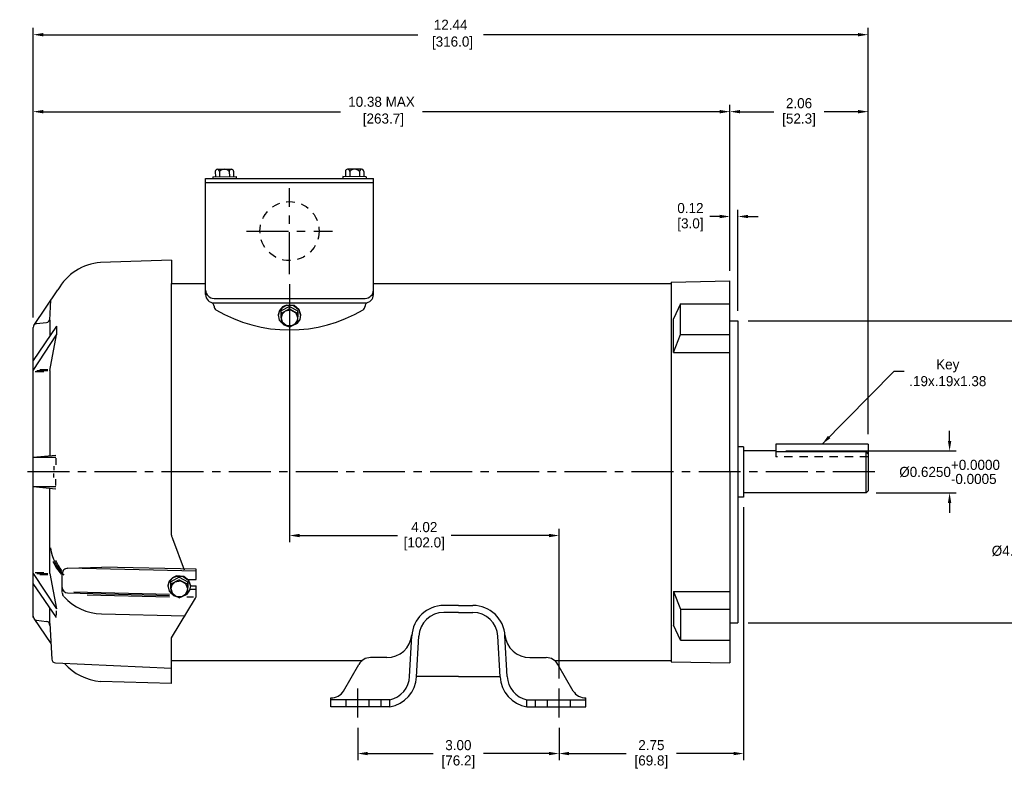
# Model space of a CAD drawing. Header units: inches. Extents: x 883.6 to 908.9, y 635.5 to 649.6.
# Tile 1 of 2: x 883.6 to 898.2, y 638.4 to 649.6. Entities that reach past the tile are written whole.
import ezdxf

# ---------------------------------------------------------------- set-up
doc = ezdxf.new("R2010")
doc.units = ezdxf.units.IN
doc.header["$LTSCALE"] = 0.5
doc.header["$MEASUREMENT"] = 0
doc.linetypes.add('CENTER', pattern=[2, 1.25, -0.25, 0.25, -0.25])
doc.linetypes.add('HIDDEN', pattern=[0.375, 0.25, -0.125])
for name, color, linetype in [('Centerline', 40, 'CENTER'), ('Dimensions', 140, 'Continuous'), ('Hidden', 102, 'HIDDEN')]:
    doc.layers.add(name, color=color, linetype=linetype)
doc.dimstyles.get("Standard").update_dxf_attribs({"dimtxt": 0.15, "dimasz": 0.15, "dimexe": 0.1, "dimexo": 0.15, "dimgap": 0.05, "dimtad": 0, "dimtih": 1, "dimtoh": 1, "dimrnd": 0.0005, "dimzin": 0, "dimdsep": 46, "dimtxsty": 'Standard', "dimcen": 0, "dimadec": 0, "dimazin": 0, "dimtfac": 1, "dimtofl": 0, "dimtmove": 0, "dimatfit": 3, "dimfxl": 0, "dimtolj": 1, "dimtzin": 0, "dimarcsym": 0})

# ---------------------------------------------------------------- blocks, each defined once
blk = doc.blocks.new('*D2')
at = {"layer": 'Defpoints', "color": 0}
for p in [(894.34, 642.463), (891.59, 639.176), (894.34, 638.641)]:
    blk.add_point(p, dxfattribs=at)
at = {"layer": 'Dimensions', "color": 0, "lineweight": -2}
for p, q in [((894.34, 642.313), (894.34, 638.541)), ((891.59, 639.026), (891.59, 638.541)), ((891.74, 638.641), (892.59, 638.641)), ((894.19, 638.641), (893.34, 638.641))]:
    blk.add_line(p, q, dxfattribs=at)
at = {"layer": 'Dimensions', "color": 0}
for points in [[(891.74, 638.666), (891.74, 638.616), (891.59, 638.641)], [(894.19, 638.666), (894.19, 638.616), (894.34, 638.641)]]:
    blk.add_solid(points, dxfattribs=at)
at = {"layer": 'Dimensions', "color": 0, "char_height": 0.15, "attachment_point": 5}
for s, insert in [('\\A1;2.75', (892.965, 638.766)), ('\\A1;[69.8]', (892.965, 638.516))]:
    blk.add_mtext(s, dxfattribs=dict(at, insert=insert))
blk = doc.blocks.new('*D3')
at = {"layer": 'Defpoints', "color": 0}
for p in [(888.59, 639.176), (891.59, 639.176), (891.59, 638.641)]:
    blk.add_point(p, dxfattribs=at)
at = {"layer": 'Dimensions', "color": 0, "lineweight": -2}
for p, q in [((888.59, 639.026), (888.59, 638.541)), ((891.59, 639.026), (891.59, 638.541)), ((888.74, 638.641), (889.715, 638.641)), ((891.44, 638.641), (890.465, 638.641))]:
    blk.add_line(p, q, dxfattribs=at)
at = {"layer": 'Dimensions', "color": 0}
for points in [[(888.74, 638.666), (888.74, 638.616), (888.59, 638.641)], [(891.44, 638.666), (891.44, 638.616), (891.59, 638.641)]]:
    blk.add_solid(points, dxfattribs=at)
at = {"layer": 'Dimensions', "color": 0, "char_height": 0.15, "attachment_point": 5}
for s, insert in [('\\A1;3.00', (890.09, 638.766)), ('\\A1;[76.2]', (890.09, 638.516))]:
    blk.add_mtext(s, dxfattribs=dict(at, insert=insert))
blk = doc.blocks.new('*D5')
at = {"layer": 'Defpoints', "color": 0}
for p in [(894.135, 646.644), (894.135, 645.683), (894.255, 645.088)]:
    blk.add_point(p, dxfattribs=at)
at = {"layer": 'Dimensions', "color": 0, "lineweight": -2}
for p, q in [((894.135, 645.833), (894.135, 646.744)), ((894.255, 645.238), (894.255, 646.744)), ((893.985, 646.644), (893.835, 646.644)), ((894.405, 646.644), (894.555, 646.644))]:
    blk.add_line(p, q, dxfattribs=at)
at = {"layer": 'Dimensions', "color": 0}
for points in [[(893.985, 646.669), (893.985, 646.619), (894.135, 646.644)], [(894.405, 646.669), (894.405, 646.619), (894.255, 646.644)]]:
    blk.add_solid(points, dxfattribs=at)
at = {"layer": 'Dimensions', "color": 0, "char_height": 0.15, "attachment_point": 5}
for s, insert in [('\\A1;0.12', (893.547, 646.769)), ('\\A1;[3.0]', (893.547, 646.519))]:
    blk.add_mtext(s, dxfattribs=dict(at, insert=insert))
blk = doc.blocks.new('*D6')
at = {"layer": 'Defpoints', "color": 0}
for p in [(894.135, 648.206), (894.135, 645.683), (896.195, 643.251)]:
    blk.add_point(p, dxfattribs=at)
at = {"layer": 'Dimensions', "color": 0, "lineweight": -2}
for p, q in [((894.135, 645.833), (894.135, 648.306)), ((894.285, 648.206), (894.79, 648.206)), ((896.045, 648.206), (895.54, 648.206)), ((896.195, 643.401), (896.195, 648.306))]:
    blk.add_line(p, q, dxfattribs=at)
at = {"layer": 'Dimensions', "color": 0}
for points in [[(894.285, 648.231), (894.285, 648.181), (894.135, 648.206)], [(896.045, 648.231), (896.045, 648.181), (896.195, 648.206)]]:
    blk.add_solid(points, dxfattribs=at)
at = {"layer": 'Dimensions', "color": 0, "char_height": 0.15, "attachment_point": 5}
for s, insert in [('\\A1;2.06', (895.165, 648.331)), ('\\A1;[52.3]', (895.165, 648.081))]:
    blk.add_mtext(s, dxfattribs=dict(at, insert=insert))
blk = doc.blocks.new('*D7')
at = {"layer": 'Defpoints', "color": 0}
for p in [(883.755, 648.206), (894.135, 645.683), (883.755, 644.988)]:
    blk.add_point(p, dxfattribs=at)
at = {"layer": 'Dimensions', "color": 0, "lineweight": -2}
for p, q in [((883.755, 645.138), (883.755, 648.306)), ((883.905, 648.206), (888.332, 648.206)), ((893.985, 648.206), (889.557, 648.206)), ((894.135, 645.833), (894.135, 648.306))]:
    blk.add_line(p, q, dxfattribs=at)
at = {"layer": 'Dimensions', "color": 0}
for points in [[(883.905, 648.231), (883.905, 648.181), (883.755, 648.206)], [(893.985, 648.231), (893.985, 648.181), (894.135, 648.206)]]:
    blk.add_solid(points, dxfattribs=at)
at = {"layer": 'Dimensions', "color": 0, "insert": (888.945, 648.206), "char_height": 0.15, "attachment_point": 5}
blk.add_mtext('\\A1;10.38 MAX\\P [263.7]', dxfattribs=at)
blk = doc.blocks.new('*D8')
at = {"layer": 'Defpoints', "color": 0}
for p in [(896.195, 649.353), (883.755, 644.988), (896.195, 643.251)]:
    blk.add_point(p, dxfattribs=at)
at = {"layer": 'Dimensions', "color": 0, "lineweight": -2}
for p, q in [((883.755, 645.138), (883.755, 649.453)), ((896.195, 643.401), (896.195, 649.453)), ((883.905, 649.353), (889.487, 649.353)), ((896.045, 649.353), (890.462, 649.353))]:
    blk.add_line(p, q, dxfattribs=at)
at = {"layer": 'Dimensions', "color": 0}
for points in [[(883.905, 649.378), (883.905, 649.328), (883.755, 649.353)], [(896.045, 649.378), (896.045, 649.328), (896.195, 649.353)]]:
    blk.add_solid(points, dxfattribs=at)
at = {"layer": 'Dimensions', "color": 0, "insert": (889.975, 649.353), "char_height": 0.15, "attachment_point": 5}
blk.add_mtext('\\A1;12.44\\P [316.0]', dxfattribs=at)
blk = doc.blocks.new('*D9')
at = {"layer": 'Defpoints', "color": 0}
for p in [(887.575, 645.786), (891.59, 641.89), (891.59, 639.608)]:
    blk.add_point(p, dxfattribs=at)
at = {"layer": 'Dimensions', "color": 0, "lineweight": -2}
for p, q in [((887.575, 645.636), (887.575, 641.79)), ((887.725, 641.89), (889.182, 641.89)), ((891.44, 641.89), (889.982, 641.89)), ((891.59, 639.758), (891.59, 641.99))]:
    blk.add_line(p, q, dxfattribs=at)
at = {"layer": 'Dimensions', "color": 0}
for points in [[(887.725, 641.915), (887.725, 641.865), (887.575, 641.89)], [(891.44, 641.915), (891.44, 641.865), (891.59, 641.89)]]:
    blk.add_solid(points, dxfattribs=at)
at = {"layer": 'Dimensions', "color": 0, "char_height": 0.15, "attachment_point": 5}
for s, insert in [('\\A1;4.02', (889.582, 642.015)), ('\\A1;[102.0]', (889.582, 641.765))]:
    blk.add_mtext(s, dxfattribs=dict(at, insert=insert))
blk = doc.blocks.new('*D10')
at = {"layer": 'Defpoints', "color": 0}
for p in [(894.255, 645.088), (894.255, 640.588), (898.674, 640.588)]:
    blk.add_point(p, dxfattribs=at)
at = {"layer": 'Dimensions', "color": 0, "lineweight": -2}
for p, q in [((894.405, 645.088), (898.774, 645.088)), ((898.674, 644.938), (898.674, 641.888)), ((898.674, 640.738), (898.674, 641.438)), ((894.405, 640.588), (898.774, 640.588))]:
    blk.add_line(p, q, dxfattribs=at)
at = {"layer": 'Dimensions', "color": 0}
for points in [[(898.649, 644.938), (898.699, 644.938), (898.674, 645.088)], [(898.649, 640.738), (898.699, 640.738), (898.674, 640.588)]]:
    blk.add_solid(points, dxfattribs=at)
at = {"layer": 'Dimensions', "color": 0, "insert": (898.674, 641.663), "char_height": 0.15, "attachment_point": 5}
blk.add_mtext('\\A1;%%C4.500\\S+0.000^ -0.003;', dxfattribs=at)
blk = doc.blocks.new('*D11')
at = {"layer": 'Defpoints', "color": 0}
for p in [(894.82, 643.151), (896.165, 642.526), (897.408, 642.526)]:
    blk.add_point(p, dxfattribs=at)
at = {"layer": 'Dimensions', "color": 0, "lineweight": -2}
for p, q in [((897.408, 643.301), (897.408, 643.451)), ((894.97, 643.151), (897.508, 643.151)), ((896.315, 642.526), (897.508, 642.526)), ((897.408, 642.376), (897.408, 642.226))]:
    blk.add_line(p, q, dxfattribs=at)
at = {"layer": 'Dimensions', "color": 0}
for points in [[(897.383, 643.301), (897.433, 643.301), (897.408, 643.151)], [(897.383, 642.376), (897.433, 642.376), (897.408, 642.526)]]:
    blk.add_solid(points, dxfattribs=at)
at = {"layer": 'Dimensions', "color": 0, "insert": (897.408, 642.838), "char_height": 0.15, "attachment_point": 5}
blk.add_mtext('\\A1;%%C0.6250\\S+0.0000^ -0.0005;', dxfattribs=at)

msp = doc.modelspace()

# ---------------------------------------------------------------- linework, layer by layer
for p, q in [((886.4694, 647.31532), (886.46998, 647.23716)), ((886.50103, 647.34739), (886.70943, 647.34892)), ((886.53309, 647.31578), (886.53366, 647.23763)), ((886.67771, 647.31684), (886.67828, 647.23869)), ((886.7414, 647.31731), (886.74197, 647.23916)), ((888.40814, 647.31731), (888.40756, 647.23916)), ((888.6485, 647.34739), (888.4401, 647.34892)), ((888.47183, 647.31684), (888.47125, 647.23869)), ((888.61644, 647.31578), (888.61587, 647.23763)), ((888.68013, 647.31532), (888.67956, 647.23716)), ((886.32477, 647.20816), (888.82477, 647.20816)), ((886.32477, 645.48113), (886.32477, 647.20816)), ((886.43197, 647.23689), (886.77997, 647.23944)), ((886.43197, 647.23689), (886.43219, 647.20816)), ((886.77997, 647.23944), (886.78019, 647.20944)), ((888.36957, 647.23944), (888.36935, 647.20944)), ((888.71756, 647.23689), (888.36957, 647.23944)), ((888.71756, 647.23689), (888.71735, 647.20816)), ((888.82477, 645.48113), (888.82477, 647.20816)), ((886.32477, 647.14816), (888.82477, 647.14816)), ((885.81494, 645.99304), (884.75873, 645.95943)), ((885.81494, 645.99304), (885.81494, 645.64646)), ((883.76532, 645.02174), (884.12551, 645.55127)), ((885.81493, 645.64646), (886.32477, 645.64646)), ((885.81494, 641.89559), (885.81493, 645.64566)), ((885.81493, 641.89559), (885.81493, 645.63566)), ((888.82477, 645.64646), (893.25993, 645.64646)), ((893.25993, 645.66646), (894.13493, 645.68316)), ((893.25993, 645.66646), (893.25993, 642.83816)), ((894.13493, 642.83816), (894.13493, 645.68316)), ((884.00493, 645.09746), (884.02064, 645.39709)), ((886.44977, 645.42327), (888.69976, 645.42327)), ((886.44977, 645.35613), (888.69976, 645.35613)), ((887.57476, 645.30473), (887.44976, 645.23692)), ((887.57476, 645.26714), (887.44976, 645.19933)), ((887.57476, 645.26714), (887.57476, 645.30473)), ((887.57476, 645.30473), (887.69976, 645.23692)), ((887.57476, 645.26714), (887.69976, 645.19933)), ((893.3967, 645.34306), (893.2967, 645.11963)), ((893.3967, 645.34306), (894.13493, 645.34306)), ((893.3967, 644.8845), (893.3967, 645.34306)), ((887.44976, 645.19933), (887.44976, 645.23692)), ((887.44976, 645.1691), (887.44976, 645.23692)), ((887.44976, 645.21876), (887.44976, 645.0637)), ((887.44976, 645.13151), (887.44976, 645.19933)), ((887.69976, 645.19933), (887.69976, 645.23692)), ((887.69976, 645.1691), (887.69976, 645.23692)), ((887.69976, 645.21876), (887.69976, 645.15094)), ((887.69976, 645.0637), (887.69976, 645.1691)), ((893.2967, 644.6179), (893.2967, 645.11963)), ((884.10494, 645.00802), (883.75493, 644.50005)), ((883.75493, 643.72939), (883.75493, 644.98825)), ((883.80779, 645.04757), (883.95208, 645.06489)), ((884.00493, 645.09746), (884.00493, 644.86288)), ((884.10494, 645.00802), (884.10494, 644.88074)), ((887.57476, 644.99588), (887.44976, 645.0637)), ((887.57476, 644.99588), (887.69976, 645.0637)), ((894.13493, 645.08736), (894.25493, 645.08811)), ((894.25493, 645.08811), (894.25493, 640.58821)), ((883.75493, 644.34986), (884.10494, 644.88074)), ((884.00493, 644.34986), (884.10494, 644.88074)), ((893.2967, 644.6179), (893.3967, 644.8845)), ((893.3967, 644.8845), (894.13493, 644.8845)), ((893.2967, 644.6179), (894.13493, 644.6179)), ((883.78607, 644.33486), (883.91648, 644.33486)), ((883.81091, 644.34986), (883.97236, 644.34986)), ((883.85438, 644.36486), (883.97236, 644.36486)), ((884.00493, 644.34986), (884.00493, 643.08024)), ((883.75493, 643.70066), (883.75493, 643.72939)), ((883.75493, 643.37066), (883.75493, 643.70066)), ((883.75493, 643.28923), (883.75493, 643.37066)), ((883.75493, 643.00066), (883.75493, 643.28923)), ((894.33993, 643.21316), (894.25493, 643.21316)), ((894.33993, 643.21316), (894.33993, 642.46316)), ((896.19493, 643.25066), (894.81993, 643.25066)), ((894.81993, 643.25066), (894.81993, 643.13587)), ((896.19493, 643.25066), (896.19493, 642.55566)), ((883.75493, 643.05816), (884.09471, 643.08816)), ((883.75493, 643.05816), (884.09471, 643.05816)), ((894.81993, 643.15066), (894.33993, 643.15066)), ((896.16493, 643.13587), (894.81993, 643.13587)), ((896.16493, 642.52566), (896.16493, 643.13587)), ((896.16493, 643.13587), (896.19493, 643.10421)), ((883.75493, 642.83816), (883.75493, 643.00716)), ((883.75493, 642.83816), (883.75493, 643.00716)), ((884.06241, 642.92365), (884.06241, 642.86411)), ((884.09471, 643.04067), (884.09471, 642.94418)), ((883.75493, 640.66985), (883.75493, 642.83816)), ((884.06241, 642.75267), (884.06241, 642.81221)), ((893.25993, 642.83816), (893.25993, 640.00986)), ((894.13493, 642.83816), (894.13493, 639.99316)), ((883.75493, 642.61816), (884.09471, 642.61816)), ((883.75493, 642.61816), (884.09471, 642.58816)), ((884.09471, 642.63565), (884.09471, 642.73214)), ((884.00493, 641.32646), (884.00493, 642.59608)), ((894.33993, 642.46316), (894.25493, 642.46316)), ((896.16493, 642.52566), (894.33993, 642.52566)), ((896.19493, 642.55566), (896.16493, 642.52566)), ((885.83092, 641.84761), (886.00736, 641.37945)), ((883.75493, 641.32646), (884.10494, 640.79558)), ((883.78607, 641.34146), (883.91648, 641.34146)), ((883.81091, 641.32646), (883.97236, 641.32646)), ((883.85438, 641.31146), (883.97236, 641.31146)), ((884.00493, 641.32646), (884.10494, 640.79558)), ((884.18894, 641.04299), (884.18894, 641.3217)), ((884.26598, 641.40164), (884.77641, 641.42052)), ((886.18494, 641.35678), (884.27081, 641.40168)), ((886.18494, 641.38748), (884.77641, 641.42052)), ((886.18494, 641.23623), (886.18494, 641.38748)), ((884.10494, 640.6683), (883.75493, 641.17626)), ((885.9327, 641.26914), (885.8077, 641.20132)), ((885.9327, 641.23155), (885.8077, 641.16373)), ((885.8077, 641.16373), (885.8077, 641.20132)), ((885.8077, 641.18316), (885.8077, 641.0281)), ((885.8077, 641.09591), (885.8077, 641.16373)), ((885.9327, 641.26913), (886.0577, 641.20132)), ((885.9327, 641.23155), (886.0577, 641.16373)), ((886.0577, 641.1335), (886.0577, 641.20132)), ((886.0577, 641.18316), (886.0577, 641.11534)), ((886.06289, 641.23623), (886.18494, 641.23623)), ((886.10245, 641.14206), (886.18494, 641.14206)), ((886.18494, 640.99539), (886.18494, 641.14206)), ((884.26692, 641.03496), (885.78605, 640.99665)), ((884.36131, 641.05259), (885.78656, 641.01664)), ((884.55912, 641.00758), (885.78555, 640.97665)), ((885.9327, 640.96028), (885.8077, 641.0281)), ((885.9327, 640.96028), (886.0577, 641.0281)), ((886.0577, 641.0281), (886.0577, 641.1335)), ((886.0964, 641.09043), (886.18494, 641.09043)), ((893.2967, 641.05842), (894.13493, 641.05842)), ((893.2967, 641.05842), (893.2967, 640.55669)), ((893.2967, 641.05842), (893.3967, 640.79182)), ((885.81494, 640.36765), (886.17377, 640.95462)), ((886.04665, 640.97696), (886.14537, 640.97447)), ((890.08993, 640.84794), (889.87418, 640.84794)), ((890.08993, 640.84794), (890.30568, 640.84794)), ((884.00493, 640.57886), (884.00493, 640.81344)), ((884.10494, 640.69994), (884.10494, 640.76642)), ((884.77502, 640.72235), (886.01763, 640.69101)), ((890.08993, 640.74334), (889.87418, 640.74334)), ((890.08993, 640.74334), (890.30568, 640.74334)), ((893.3967, 640.79182), (894.13493, 640.79182)), ((893.3967, 640.79182), (893.3967, 640.33326)), ((883.76532, 640.65457), (884.02064, 640.27923)), ((883.80779, 640.62875), (883.95208, 640.61143)), ((884.00493, 640.57886), (884.03276, 640.04797)), ((893.3967, 640.33326), (893.2967, 640.55669)), ((894.13493, 640.58896), (894.25493, 640.58821)), ((885.81493, 639.91586), (885.81493, 640.32688)), ((885.81494, 640.02986), (885.81494, 640.36765)), ((889.36358, 639.78932), (889.39524, 640.39344)), ((889.46814, 639.78582), (889.49969, 640.38797)), ((890.71173, 639.78582), (890.68017, 640.38797)), ((890.81629, 639.78932), (890.78463, 640.39344)), ((893.3967, 640.33326), (894.13493, 640.33326)), ((884.09006, 639.99117), (885.81493, 639.91586)), ((885.81494, 640.02986), (888.65953, 640.02986)), ((888.37738, 639.57225), (888.6074, 639.97068)), ((889.02309, 640.07067), (888.78061, 640.07067)), ((891.15678, 640.07067), (891.39925, 640.07067)), ((891.52033, 640.02986), (893.25993, 640.02986)), ((891.80249, 639.57225), (891.57246, 639.97068)), ((893.25993, 640.00986), (894.13493, 639.99316)), ((885.81493, 639.68327), (885.81493, 639.91586)), ((885.81493, 639.68327), (884.75873, 639.71689)), ((890.08993, 639.78956), (889.46832, 639.78956)), ((890.08993, 639.78956), (890.71155, 639.78956)), ((888.18993, 639.33816), (888.18993, 639.47276)), ((889.06993, 639.44276), (888.18993, 639.44276)), ((888.93993, 639.33816), (888.93993, 639.44276)), ((889.06993, 639.33816), (889.06993, 639.44276)), ((891.10993, 639.44276), (891.98993, 639.44276)), ((891.10993, 639.33816), (891.10993, 639.44276)), ((891.23993, 639.33816), (891.23993, 639.44276)), ((891.98993, 639.33816), (891.98993, 639.47276)), ((889.06993, 639.33816), (888.18993, 639.33816)), ((891.10993, 639.33816), (891.98993, 639.33816))]:
    msp.add_line(p, q)
for points in [[(887.74471, 645.16517), (887.71614, 645.24997), (887.63229, 645.31158), (887.53051, 645.31549), (887.4657, 645.2838), (887.41942, 645.22615), (887.40482, 645.16518)], [(887.60752, 645.01234), (887.69274, 645.05408), (887.73248, 645.10947), (887.74453, 645.17755), (887.71779, 645.25545), (887.64287, 645.31547), (887.53119, 645.32351), (887.47108, 645.29569), (887.4255, 645.24555), (887.40514, 645.17966), (887.42209, 645.09884), (887.49027, 645.03048), (887.54555, 645.01173)], [(885.96545, 640.97675), (886.05068, 641.01848), (886.09041, 641.07387), (886.10246, 641.14195), (886.07572, 641.21985), (886.0008, 641.27987), (885.88912, 641.28791), (885.82901, 641.26009), (885.78343, 641.20995), (885.76307, 641.14406), (885.78002, 641.06324), (885.84821, 640.99488), (885.90348, 640.97613)], [(886.10265, 641.12957), (886.07407, 641.21438), (885.99022, 641.27598), (885.88844, 641.27989), (885.82364, 641.2482), (885.77736, 641.19055), (885.76275, 641.12958)]]:
    msp.add_lwpolyline(points)
for points in [[(887.69976, 645.13151), (887.67342, 645.20364), (887.59607, 645.24725), (887.5097, 645.2318), (887.46475, 645.18729), (887.44983, 645.13537), (887.46639, 645.07298), (887.52372, 645.02429), (887.61116, 645.01914), (887.66515, 645.05037), (887.69377, 645.09559)], [(886.0577, 641.09591), (886.03136, 641.16804), (885.954, 641.21166), (885.86763, 641.19621), (885.82269, 641.15169), (885.80776, 641.09977), (885.82432, 641.03738), (885.88165, 640.98869), (885.96909, 640.98354), (886.02308, 641.01477), (886.05171, 641.05999)]]:
    msp.add_lwpolyline(points, close=True)
for centre, radius, start, end in [((886.50125, 647.31555), 0.03185, 0.419934, 180.419941), ((886.60588, 647.25015), 0.09802, 42.882172, 137.957935), ((886.70955, 647.31707), 0.03185, 0.420753, 180.419121), ((888.43998, 647.31707), 0.03185, 359.580921, 179.579279), ((888.54365, 647.25015), 0.09802, 42.042067, 137.117824), ((888.64829, 647.31555), 0.03185, 359.580062, 179.580081), ((884.81812, 645.17127), 0.79, 94.309581, 151.248253), ((886.44977, 645.54827), 0.125, 180.000048, 270.000001), ((888.69976, 645.54827), 0.125, 270.000001, 0), ((886.44977, 645.48113), 0.125, 180.000048, 270.000001), ((888.69976, 645.48113), 0.125, 270.000001, 0), ((886.38977, 645.30613), 0.06, 359.998665, 71.075626), ((886.50977, 645.30613), 0.06, 180.000129, 239.057931), ((887.57477, 647.09743), 2.14399, 239.266889, 300.733113), ((888.63976, 645.30613), 0.06, 300.733056, 359.975574), ((888.75977, 645.30613), 0.06, 108.924817, 180.027287), ((883.94349, 645.12721), 0.06292, 277.848174, 357.490053), ((883.81493, 644.988), 0.06, 96.842839, 179.999854), ((885.89494, 641.89559), 0.08, 180.000129, 216.852551), ((884.74493, 641.81449), 0.74, 188.447824, 224.241013), ((884.74493, 641.81449), 0.76, 204.014686, 221.321851), ((884.74493, 641.81449), 0.72, 203.873051, 218.467547), ((884.26893, 641.3217), 0.08, 88.657066, 180.00014), ((884.26893, 641.11493), 0.08, 180.00014, 268.555918), ((884.26893, 641.03521), 0.08, 179.999321, 222.196814), ((886.10494, 640.99539), 0.08, 329.361695, 0), ((884.79494, 641.5121), 0.79, 222.833542, 268.555403), ((889.87418, 640.36834), 0.4796, 89.999998, 177.000007), ((890.30568, 640.36834), 0.4796, 2.999989, 90.000004), ((889.87418, 640.36834), 0.375, 89.999998, 176.999978), ((890.30568, 640.36834), 0.375, 3.000026, 90.000004), ((883.81493, 640.68832), 0.06, 180.000209, 263.157166), ((883.94494, 640.55186), 0.06, 0, 83.157158), ((889.02309, 640.44567), 0.375, 270.000001, 354.808297), ((891.15678, 640.44567), 0.375, 185.19182, 270.000001), ((884.09267, 640.05111), 0.06, 183.0006, 267.500301), ((884.81812, 640.50505), 0.79, 221.134743, 265.690442), ((888.78061, 639.87068), 0.2, 89.999998, 150.000036), ((891.39925, 639.87068), 0.2, 29.999967, 90.000004), ((888.98909, 639.80894), 0.375, 282.449343, 357.000147), ((888.98919, 639.81092), 0.4796, 279.691525, 357.000205), ((891.19067, 639.81092), 0.4796, 182.999912, 260.308477), ((891.19077, 639.80894), 0.375, 182.99997, 257.55066), ((888.20417, 639.67225), 0.2, 265.917906, 330.000027), ((891.9757, 639.67225), 0.2, 210.00009, 274.082096)]:
    msp.add_arc(centre, radius, start, end)
at = {"layer": 'Centerline'}
for p, q in [((887.57477, 645.78606), (887.57477, 647.06606)), ((886.93477, 646.42606), (888.21477, 646.42606)), ((896.29493, 642.83816), (883.55493, 642.83816)), ((888.58993, 639.17644), (888.58993, 639.60842)), ((891.58993, 639.17644), (891.58993, 639.60842))]:
    msp.add_line(p, q, dxfattribs=at)
at = {"layer": 'Hidden'}
for p, q in [((894.81993, 643.13587), (894.81993, 643.06066)), ((896.19493, 643.06066), (894.81993, 643.06066)), ((888.41993, 639.33816), (888.41993, 639.44276)), ((888.75993, 639.33816), (888.75993, 639.44276)), ((891.41993, 639.33816), (891.41993, 639.44276)), ((891.75993, 639.33816), (891.75993, 639.44276))]:
    msp.add_line(p, q, dxfattribs=at)
msp.add_circle((887.57477, 646.42606), 0.44, dxfattribs=at)

# ---------------------------------------------------------------- texts
at = {"layer": 'Dimensions', "insert": (897.38105, 644.51585), "char_height": 0.15, "attachment_point": 2}
msp.add_mtext('\\A1;Key\\P.19x.19x1.38', dxfattribs=at)

# ---------------------------------------------------------------- dimensions: what is measured, and where the dimension line sits
at = {"layer": 'Dimensions'}
dim = msp.add_linear_dim(base=(896.19493, 649.35292), p1=(883.75493, 644.988), p2=(896.19493, 643.25066), dimstyle='Standard', override={"dimpost": '\\X'}, dxfattribs=at)
dim.commit()
dim.dimension.update_dxf_attribs({"geometry": '*D8', "text_midpoint": (889.97493, 649.35292), "dimtype": 160})
dim = msp.add_linear_dim(base=(883.75493, 648.20587), p1=(894.13493, 645.68316), p2=(883.75493, 644.988), text='10.38 MAX\\X [263.7]', dimstyle='Standard', override={"dimpost": '\\X'}, dxfattribs=at)
dim.commit()
dim.dimension.update_dxf_attribs({"geometry": '*D7', "text_midpoint": (888.94493, 648.20587), "dimtype": 160})
for base, p1, p2, picture, middle in [((894.13493, 648.20587), (896.19493, 643.25066), (894.13493, 645.68316), '*D6', (895.16493, 648.20587)), ((894.13493, 646.64449), (894.25493, 645.08811), (894.13493, 645.68316), '*D5', (893.54743, 646.64449)), ((891.58993, 641.88955), (887.57477, 645.78606), (891.58993, 639.60842), '*D9', (889.58235, 641.88955)), ((894.33993, 638.64121), (891.58993, 639.17644), (894.33993, 642.46316), '*D2', (892.96493, 638.64121)), ((891.58993, 638.64121), (888.58993, 639.17644), (891.58993, 639.17644), '*D3', (890.08993, 638.64121))]:
    dim = msp.add_linear_dim(base=base, p1=p1, p2=p2, dimstyle='Standard', override={"dimpost": '\\X'}, dxfattribs=at)
    dim.commit()
    dim.dimension.update_dxf_attribs({"geometry": picture, "text_midpoint": middle})
dim = msp.add_linear_dim(base=(898.67425, 640.58821), p1=(894.25493, 645.08811), p2=(894.25493, 640.58821), angle=90, text='%%C<>', dimstyle='Standard', override={"dimgap": 0.05, "dimdec": 3, "dimpost": '\\X', "dimtol": 1, "dimlim": 0, "dimtm": 0.003, "dimtdec": 3}, dxfattribs=at)
dim.commit()
dim.dimension.update_dxf_attribs({"geometry": '*D10', "text_midpoint": (898.67425, 641.66318), "dimtype": 160})
dim = msp.add_linear_dim(base=(897.40753, 642.52566), p1=(894.81993, 643.15066), p2=(896.16493, 642.52566), angle=90, text='%%C<>', dimstyle='Standard', override={"dimgap": 0.05, "dimdec": 4, "dimpost": '\\X', "dimtol": 1, "dimlim": 0, "dimtm": 0.0005, "dimtdec": 4}, dxfattribs=at)
dim.commit()
dim.dimension.update_dxf_attribs({"geometry": '*D11', "text_midpoint": (897.40753, 642.83816)})

# ---------------------------------------------------------------- leaders
at = {"layer": 'Dimensions', "annotation_type": 0, "has_hookline": 1, "hookline_direction": 0, "text_width": 1.3}
msp.add_leader([(895.50743, 643.25066), (896.58105, 644.33726), (896.73105, 644.33726)], dimstyle='Standard', override={"dimgap": 0.05, "dimtad": 0}, dxfattribs=at)

doc.saveas('drawing.dxf')
